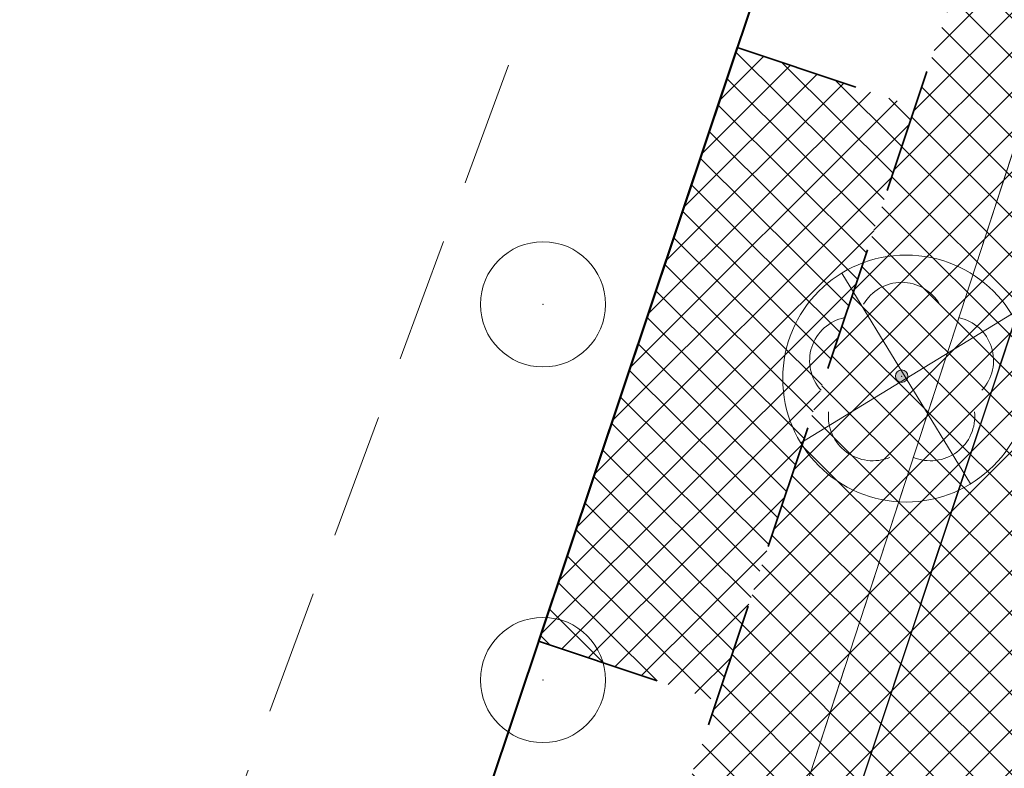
# Model space of a CAD drawing. Header units: metres. Extents: x 6599594 to 6600699, y 5687867 to 5691114.
# Tile 144 of 256: x 6599920.53 to 6599928.4, y 5688804.94 to 5688810.92. Entities that reach past the tile are written whole.
import ezdxf

# ---------------------------------------------------------------- set-up
doc = ezdxf.new("R2010")
doc.units = ezdxf.units.M
doc.header["$MEASUREMENT"] = 0
for name, pattern in [('1', [0]), ('3_EGBZ', [1.5, 1, -0.5]), ('BTO', [0]), ('BUF', [0]), ('BUG', [1.5, 1, -0.5]), ('GUK', [2, 1.5, -0.5]), ('GUZ', [1, 0.5, -0.5]), ('L_0_04', [1.5, 1, -0.5])]:
    doc.linetypes.add(name, pattern=pattern)
doc.layers.get('0').update_dxf_attribs({"color": 253, "linetype": 'CONTINUOUS', "lineweight": 13})
for name, color, linetype, lineweight in [('_dren', 30, '3_EGBZ', 40), ('_kolor chodnik', 50, '1', 5), ('_kolor jezdnia', 4, '1', 0), ('_kolor zjazdy kostka', 7, '1', 5), ('_kolor zjazdy tłuczeń', 30, '1', 5), ('_kolor ścieżka @ 1', 10, '1', 0), ('_kraweznik', 7, 'CONTINUOUS', 35), ('_obrzeze', 10, 'BUG', 35), ('_podział mój', 201, 'BTO', 40), ('_wycinka', 10, 'BUF', 15), ('Dzialki', 130, '1', 30), ('Kontury', 252, 'GUK', 9), ('OT_Komunikacja', 7, 'CONTINUOUS', 0), ('OT_ZagospodarowanieTerenu', 7, 'CONTINUOUS', 0), ('OT_ZagospodarowanieTerenu_P', 7, 'CONTINUOUS', 0), ('Uzytki', 252, 'GUZ', 9)]:
    doc.layers.add(name, color=color, linetype=linetype, lineweight=lineweight)
pattern_1 = [(45, (0, 0), (-0.1414213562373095, 0.1414213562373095), []), (135, (0, 0), (-0.1414213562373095, -0.1414213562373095), [])]

# ---------------------------------------------------------------- blocks, each defined once
blk = doc.blocks.new('ddddd')
at = {"layer": '_wycinka'}
for p, q in [((6600244.106448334, 5690836.218476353), (6600245.135551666, 5690834.535523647)), ((6600245.462476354, 5690835.891551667), (6600243.779523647, 5690834.862448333))]:
    blk.add_line(p, q, dxfattribs=at)
blk.add_circle((6600244.621, 5690835.377), 0.986329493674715, dxfattribs=at)
blk = doc.blocks.new('230')
at = {"color": 0, "linetype": 'Continuous', "lineweight": 18}
blk.add_circle((0, 0), 1, dxfattribs=at)
blk = doc.blocks.new('147')
at = {"linetype": 'Continuous', "lineweight": 18}
blk.add_hatch(color=0, dxfattribs=at).paths.add_polyline_path([(0, -0.1, 1), (0, 0.1, 1)])
at = {"color": 0, "linetype": 'Continuous', "lineweight": 18}
blk.add_circle((0, 0), 0.1, dxfattribs=at)
for centre, radius, start, end in [((0, 0.8), 0.7, 29.8459319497, 150.1540680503), ((-0.7700000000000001, 0.25), 0.7, 101.6336339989, 222.6626941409), ((0.7700000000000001, 0.25), 0.7, 317.3373058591, 78.3663660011), ((-0.4600000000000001, -0.6400000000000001), 0.71, 174.3693172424, 292.5572466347), ((0.4600000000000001, -0.6400000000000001), 0.71, 247.4427533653, 5.630682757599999)]:
    blk.add_arc(centre, radius, start, end, dxfattribs=at)
blk = doc.blocks.new('hhh')
at = {"layer": '_podział mój'}
blk.add_line((6600012.715234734, 5689068.962127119), (6599853.466151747, 5688593.232024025), dxfattribs=at)

msp = doc.modelspace()

# ---------------------------------------------------------------- hatches: boundary and pattern name
at = {"layer": '_kolor chodnik'}
h = msp.add_hatch(dxfattribs=at)
h.set_pattern_fill('ANSI37', color=256, scale=1.6)
h.set_pattern_definition(pattern_1)
h.paths.add_polyline_path([(6599849.938171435, 5688542.085872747), (6599852.232147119, 5688548.938742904), (6599853.573135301, 5688548.489851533), (6599853.827082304, 5688549.248475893), (6599851.793849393, 5688549.929093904), (6599849.895278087, 5688548.982823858), (6599847.823506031, 5688542.793750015)])
edge = h.paths.add_edge_path()
edge.add_line((6600018.106075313, 5689087.454911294), (6600022.42781917, 5689091.229234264))
edge.add_line((6600022.42781917, 5689091.229234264), (6600020.233254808, 5689093.742094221))
edge.add_line((6600020.233254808, 5689093.742094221), (6600017.159471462, 5689091.057656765))
edge.add_arc((6600023.275194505, 5689085.385140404), 8.34143334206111, 137.1531558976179, 148.8016577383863)
edge.add_line((6600016.140105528, 5689089.706021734), (6600018.106075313, 5689087.454911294))
h.paths.add_polyline_path([(6600038.501784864, 5689187.59229436), (6600037.906968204, 5689187.700586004), (6600037.638296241, 5689186.224843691), (6600038.240083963, 5689186.115282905)])
h.paths.add_polyline_path([(6600069.098302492, 5689360.276020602), (6600068.321239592, 5689360.413462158), (6600068.064048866, 5689358.936495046), (6600068.836639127, 5689358.799546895)])
h.paths.add_polyline_path([(6600082.393785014, 5689362.950258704), (6600082.941124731, 5689366.103121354), (6600081.481377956, 5689366.361351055), (6600080.923159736, 5689363.210828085)])
h.paths.add_polyline_path([(6600074.022236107, 5689388.065861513), (6600072.983907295, 5689388.249860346), (6600072.723374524, 5689386.772538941), (6600073.760538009, 5689386.588865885)])
h.paths.add_polyline_path([(6600105.602402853, 5689486.45426531), (6600106.738797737, 5689489.760539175), (6600105.28818975, 5689490.281952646), (6600104.132785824, 5689486.965912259)])
h.paths.add_polyline_path([(6600132.519778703, 5689678.737346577), (6600131.636986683, 5689678.922259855), (6600131.330470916, 5689677.453953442), (6600132.212256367, 5689677.269208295)])
h.paths.add_polyline_path([(6600156.649397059, 5689798.7449027), (6600156.48800471, 5689797.95886096), (6600157.450195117, 5689797.757316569), (6600157.615023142, 5689798.542205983)])
h.paths.add_polyline_path([(6600189.055358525, 5689948.643107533), (6600187.902868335, 5689948.884512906), (6600187.600024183, 5689947.417400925), (6600188.748131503, 5689947.176379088)])
edge = h.paths.add_edge_path()
edge.add_line((6600204.459383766, 5690032.969035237), (6600204.153258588, 5690031.227801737))
edge.add_arc((6600202.328347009, 5690027.299936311), 4.331100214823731, 41.853001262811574, 65.08011546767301, ccw=False)
edge.add_arc((6600032.903931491, 5690051.979071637), 174.020003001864, 352.8070218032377, 353.495463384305)
edge.add_arc((6600202.372679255, 5690027.343587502), 5.999999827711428, 55.12102442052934, 69.64815978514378)
edge = h.paths.add_edge_path()
edge.add_line((6600205.046027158, 5690040.265402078), (6600204.972740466, 5690038.483452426))
edge.add_arc((6600203.986269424, 5690044.401803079), 5.999999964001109, 279.4630688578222, 294.9140560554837)
edge.add_line((6600206.513819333, 5690038.960158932), (6600206.607027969, 5690041.030672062))
edge.add_arc((6600203.986269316, 5690044.401803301), 4.270000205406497, 284.3702444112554, 307.86193139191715, ccw=False)
edge = h.paths.add_edge_path()
edge.add_arc((6600203.547470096, 5690044.558759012), 6.446878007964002, 324.43500910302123, 356.20133685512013, ccw=False)
edge.add_arc((6600203.986269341, 5690044.401803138), 6.000000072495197, 323.2169970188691, 357.4193489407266)
h.paths.add_polyline_path([(6600208.910055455, 5690121.713696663), (6600208.146285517, 5690121.748120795), (6600207.125602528, 5690121.794124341), (6600209.971605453, 5690121.665851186)])
edge = h.paths.add_edge_path()
edge.add_line((6600238.769818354, 5690481.648294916), (6600240.338176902, 5690490.87374652))
edge.add_line((6600240.338176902, 5690490.87374652), (6600241.251295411, 5690510.829461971))
edge.add_line((6600241.251295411, 5690510.829461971), (6600239.524022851, 5690510.928942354))
edge.add_line((6600239.524022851, 5690510.928942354), (6600238.633343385, 5690491.167757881))
edge.add_line((6600238.633343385, 5690491.167757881), (6600234.579716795, 5690467.661262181))
edge.add_line((6600234.579716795, 5690467.661262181), (6600234.449796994, 5690464.966873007))
edge.add_arc((6600242.443669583, 5690464.607462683), 8.001948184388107, 177.4256737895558, 268.2543056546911)
edge.add_line((6600242.199903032, 5690456.609228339), (6600242.216657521, 5690457.359274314))
edge.add_line((6600242.216657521, 5690457.359274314), (6600242.305257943, 5690458.836738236))
edge.add_arc((6600242.444504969, 5690464.607952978), 5.772894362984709, 177.0298084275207, 268.6178439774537, ccw=False)
edge.add_line((6600236.679365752, 5690464.907083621), (6600236.951876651, 5690470.95443634))
edge.add_line((6600236.951876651, 5690470.95443634), (6600238.15078669, 5690478.210832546))
edge.add_line((6600238.15078669, 5690478.210832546), (6600238.769818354, 5690481.648294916))
h.paths.add_polyline_path([(6600238.769818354, 5690481.648294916), (6600238.15078669, 5690478.210832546), (6600239.670056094, 5690477.930590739), (6600240.266710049, 5690481.376366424)])
edge = h.paths.add_edge_path()
edge.add_line((6600223.366500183, 5690460.339976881), (6600223.278629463, 5690457.997544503))
edge.add_arc((6600220.967166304, 5690465.656339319), 7.999999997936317, 286.7940807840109, 300.2738222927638)
edge.add_line((6600225.000231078, 5690458.747331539), (6600225.240084, 5690461.623695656))
edge.add_arc((6600221.105749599, 5690465.648640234), 5.76999998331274, 293.06724424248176, 315.7681070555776, ccw=False)
edge = h.paths.add_edge_path()
edge.add_arc((6600220.025145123, 5690444.676291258), 5.770000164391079, 37.996647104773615, 59.94382588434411, ccw=False)
edge.add_line((6600224.572175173, 5690448.22839199), (6600224.817793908, 5690451.081798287))
edge.add_arc((6600220.025145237, 5690444.676291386), 7.999999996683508, 53.19588653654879, 68.15166733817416)
edge.add_line((6600223.00235276, 5690452.101669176), (6600222.91504296, 5690449.670427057))
edge = h.paths.add_edge_path()
edge.add_arc((6600221.105749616, 5690465.648640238), 7.999999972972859, 328.0222308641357, 357.0132597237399)
edge.add_line((6600229.094882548, 5690465.23180147), (6600229.218816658, 5690467.593604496))
edge.add_line((6600229.218816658, 5690467.593604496), (6600228.218919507, 5690467.645774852))
edge.add_line((6600228.218919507, 5690467.645774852), (6600227.891778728, 5690461.411918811))
h.paths.add_polyline_path([(6600200.980142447, 5690012.236744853), (6600202.317278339, 5690011.956662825), (6600202.522293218, 5690012.935421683), (6600201.182321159, 5690013.216097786)])
h.paths.add_polyline_path([(6600196.457878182, 5689983.98337835), (6600195.202332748, 5689984.246370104), (6600194.899091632, 5689982.777335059), (6600196.150355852, 5689982.515240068)])
edge = h.paths.add_edge_path()
edge.add_line((6600112.305909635, 5689517.991018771), (6600112.691041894, 5689519.807934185))
edge.add_line((6600112.691041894, 5689519.807934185), (6600113.245521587, 5689522.423769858))
edge.add_line((6600113.245521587, 5689522.423769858), (6600111.553124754, 5689522.782507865))
edge.add_line((6600111.553124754, 5689522.782507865), (6600107.405864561, 5689503.21722655))
edge.add_line((6600107.405864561, 5689503.21722655), (6600099.494506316, 5689480.361667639))
edge.add_line((6600099.494506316, 5689480.361667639), (6600099.182814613, 5689478.891218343))
edge.add_arc((6600107.008997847, 5689477.232359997), 8.000059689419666, 168.0325629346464, 257.7529108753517)
edge.add_line((6600105.311960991, 5689469.414366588), (6600105.784990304, 5689471.593619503))
edge.add_arc((6600107.008927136, 5689477.232314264), 5.769999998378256, 168.0321375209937, 257.7533362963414, ccw=False)
edge.add_line((6600101.364343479, 5689478.42879883), (6600101.647245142, 5689479.76342708))
edge.add_line((6600101.647245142, 5689479.76342708), (6600104.132785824, 5689486.965912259))
edge.add_line((6600104.132785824, 5689486.965912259), (6600105.28818975, 5689490.281952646))
edge.add_line((6600105.28818975, 5689490.281952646), (6600108.240043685, 5689498.809726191))
edge.add_line((6600108.240043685, 5689498.809726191), (6600112.305909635, 5689517.991018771))
h.paths.add_polyline_path([(6600136.009573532, 5689645.499114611), (6600138.333647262, 5689645.012304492), (6600138.661671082, 5689646.578318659), (6600134.869459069, 5689647.372651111)])
at = {"layer": '_kolor jezdnia'}
h = msp.add_hatch(dxfattribs=at)
h.set_pattern_fill('ANSI37', color=4, scale=3.5)
h.set_pattern_definition([(45, (0, 0), (-0.3093592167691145, 0.3093592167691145), []), (135, (0, 0), (-0.3093592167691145, -0.3093592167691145), [])])
edge = h.paths.add_edge_path()
edge.add_line((6599833.066047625, 5688539.933393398), (6599850.649511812, 5688527.983462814))
edge.add_arc((6599857.337592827, 5688536.653968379), 10.95025544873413, 169.5012687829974, 232.3548431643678, ccw=False)
edge.add_arc((6599858.085851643, 5688536.618142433), 11.69295282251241, 162.2507788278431, 169.9967502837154, ccw=False)
edge.add_line((6599846.949484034, 5688540.182754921), (6599847.823506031, 5688542.793750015))
edge.add_line((6599847.823506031, 5688542.793750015), (6599849.895278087, 5688548.982823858))
edge.add_line((6599849.895278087, 5688548.982823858), (6599852.434748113, 5688556.56906746))
edge.add_line((6599852.434748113, 5688556.56906746), (6599928.48625871, 5688783.760284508))
edge.add_line((6599928.48625871, 5688783.760284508), (6599931.025728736, 5688791.34652811))
edge.add_line((6599931.025728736, 5688791.34652811), (6599996.657773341, 5688987.411326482))
edge.add_line((6599996.657773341, 5688987.411326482), (6599999.197243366, 5688994.997570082))
edge.add_line((6599999.197243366, 5688994.997570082), (6600021.930100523, 5689062.908193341))
edge.add_line((6600021.930100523, 5689062.908193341), (6600017.620224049, 5689067.371531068))
edge.add_line((6600017.620224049, 5689067.371531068), (6600016.714558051, 5689064.654078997))
edge.add_line((6600016.714558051, 5689064.654078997), (6600012.423620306, 5689051.835617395))
edge.add_line((6600012.423620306, 5689051.835617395), (6600009.884150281, 5689044.249373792))
edge.add_line((6600009.884150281, 5689044.249373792), (6599977.53516164, 5688947.612159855))
edge.add_line((6599977.53516164, 5688947.612159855), (6599974.995691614, 5688940.025916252))
edge.add_line((6599974.995691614, 5688940.025916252), (6599942.096912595, 5688841.746295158))
edge.add_line((6599942.096912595, 5688841.746295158), (6599939.557442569, 5688834.160051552))
edge.add_line((6599939.557442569, 5688834.160051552), (6599882.679288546, 5688664.246042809))
edge.add_line((6599882.679288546, 5688664.246042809), (6599880.139818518, 5688656.659799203))
edge.add_line((6599880.139818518, 5688656.659799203), (6599852.46454386, 5688573.984527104))
edge.add_line((6599852.46454386, 5688573.984527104), (6599842.470137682, 5688544.127903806))
edge.add_arc((6599835.706422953, 5688546.652910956), 7.219660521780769, 248.5480913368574, 339.52856074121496, ccw=False)
h.paths.add_polyline_path([(6600044.653202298, 5689172.271628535), (6600046.276244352, 5689181.431901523), (6600047.759199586, 5689189.801539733), (6600051.0603021, 5689208.432603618), (6600052.368792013, 5689215.817578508), (6600054.808584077, 5689229.587499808), (6600056.11707399, 5689236.972474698), (6600057.346666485, 5689243.912161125), (6600058.655146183, 5689251.297078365), (6600058.831439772, 5689252.292060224), (6600060.098987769, 5689259.445963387), (6600060.139929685, 5689259.677035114), (6600061.407468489, 5689266.830886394), (6600072.329030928, 5689328.470998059), (6600073.637511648, 5689335.855921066), (6600077.337304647, 5689356.73715072), (6600078.820259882, 5689365.106788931), (6600081.142794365, 5689378.214921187), (6600082.538516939, 5689386.092227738), (6600095.187867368, 5689457.483787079), (6600091.082877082, 5689465.8405575), (6600089.043088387, 5689454.328211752), (6600087.870641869, 5689447.711051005), (6600087.560133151, 5689445.958573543), (6600086.562151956, 5689440.326076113), (6600082.433200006, 5689417.022719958), (6600080.95024477, 5689408.65308175), (6600077.202698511, 5689387.502337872), (6600075.719743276, 5689379.132699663), (6600073.469199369, 5689366.430874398), (6600071.986244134, 5689358.061236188), (6600069.98686466, 5689346.776955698), (6600068.591142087, 5689338.899649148), (6600065.559290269, 5689321.78820693), (6600064.163567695, 5689313.910900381), (6600059.719426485, 5689288.828650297), (6600058.323703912, 5689280.951343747), (6600057.563846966, 5689276.662793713), (6600056.168124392, 5689268.785487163), (6600054.804920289, 5689261.091711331), (6600053.409197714, 5689253.21440478), (6600053.264817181, 5689252.399536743), (6600051.869094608, 5689244.522230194), (6600051.183555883, 5689240.653124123), (6600049.787833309, 5689232.775817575), (6600046.593849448, 5689214.749319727), (6600045.198126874, 5689206.872013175), (6600044.41754409, 5689202.466488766), (6600042.934588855, 5689194.096850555), (6600036.429952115, 5689157.38538759), (6600034.946996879, 5689149.01574938), (6600030.579776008, 5689124.367629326), (6600027.529365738, 5689107.151445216), (6600024.895072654, 5689094.014582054), (6600030.583685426, 5689094.264316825), (6600032.945013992, 5689106.191885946), (6600043.170247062, 5689163.901990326)])
edge = h.paths.add_edge_path()
edge.add_line((6600111.106812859, 5689535.144351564), (6600111.256844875, 5689535.85214863))
edge.add_line((6600111.256844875, 5689535.85214863), (6600112.915748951, 5689543.678261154))
edge.add_line((6600112.915748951, 5689543.678261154), (6600117.304772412, 5689564.384094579))
edge.add_line((6600117.304772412, 5689564.384094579), (6600119.067357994, 5689572.699339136))
edge.add_line((6600119.067357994, 5689572.699339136), (6600120.087667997, 5689577.512794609))
edge.add_line((6600120.087667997, 5689577.512794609), (6600121.642890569, 5689584.849775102))
edge.add_line((6600121.642890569, 5689584.849775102), (6600128.436769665, 5689616.900852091))
edge.add_line((6600128.436769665, 5689616.900852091), (6600129.991992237, 5689624.237832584))
edge.add_line((6600129.991992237, 5689624.237832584), (6600132.660554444, 5689636.827148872))
edge.add_line((6600132.660554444, 5689636.827148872), (6600133.208838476, 5689639.444704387))
edge.add_line((6600133.208838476, 5689639.444704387), (6600134.848957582, 5689647.274775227))
edge.add_line((6600134.848957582, 5689647.274775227), (6600138.97649476, 5689666.979995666))
edge.add_line((6600138.97649476, 5689666.979995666), (6600140.51410642, 5689674.320687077))
edge.add_line((6600140.51410642, 5689674.320687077), (6600145.209128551, 5689696.735129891))
edge.add_line((6600145.209128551, 5689696.735129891), (6600146.746740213, 5689704.075821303))
edge.add_line((6600146.746740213, 5689704.075821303), (6600151.462308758, 5689726.588354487))
edge.add_line((6600151.462308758, 5689726.588354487), (6600152.999920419, 5689733.929045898))
edge.add_line((6600152.999920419, 5689733.929045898), (6600155.244070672, 5689744.642813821))
edge.add_line((6600155.244070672, 5689744.642813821), (6600156.781682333, 5689751.983505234))
edge.add_line((6600156.781682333, 5689751.983505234), (6600161.635515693, 5689775.156126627))
edge.add_line((6600161.635515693, 5689775.156126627), (6600163.378142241, 5689783.475576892))
edge.add_line((6600163.378142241, 5689783.475576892), (6600163.850769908, 5689785.731942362))
edge.add_line((6600163.850769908, 5689785.731942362), (6600167.028500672, 5689800.902704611))
edge.add_line((6600167.028500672, 5689800.902704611), (6600179.49088801, 5689860.399222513))
edge.add_line((6600179.49088801, 5689860.399222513), (6600181.233514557, 5689868.718672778))
edge.add_line((6600181.233514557, 5689868.718672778), (6600181.84713393, 5689871.648144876))
edge.add_line((6600181.84713393, 5689871.648144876), (6600183.384745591, 5689878.988836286))
edge.add_line((6600183.384745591, 5689878.988836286), (6600184.935818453, 5689886.393792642))
edge.add_line((6600184.935818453, 5689886.393792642), (6600186.575937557, 5689894.223863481))
edge.add_line((6600186.575937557, 5689894.223863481), (6600194.05133812, 5689929.912074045))
edge.add_line((6600194.05133812, 5689929.912074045), (6600195.691457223, 5689937.742144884))
edge.add_line((6600195.691457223, 5689937.742144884), (6600202.915799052, 5689972.231779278))
edge.add_line((6600202.915799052, 5689972.231779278), (6600204.555918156, 5689980.061850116))
edge.add_line((6600204.555918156, 5689980.061850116), (6600206.062781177, 5689987.255744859))
edge.add_line((6600206.062781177, 5689987.255744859), (6600207.702900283, 5689995.085815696))
edge.add_line((6600207.702900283, 5689995.085815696), (6600210.232559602, 5690007.162628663))
edge.add_line((6600210.232559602, 5690007.162628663), (6600211.694938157, 5690014.144150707))
edge.add_arc((6600028.177652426, 5690052.584442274), 187.5000004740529, 348.1696294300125, 357.4195276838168)
edge.add_line((6600215.487522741, 5690044.142720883), (6600208.310270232, 5690026.480446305))
edge.add_arc((6600032.903933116, 5690051.97907145), 177.2500013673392, 348.1696294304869, 351.7289130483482, ccw=False)
edge.add_line((6600206.38894146, 5690015.640182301), (6600205.966941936, 5690013.625519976))
edge.add_line((6600205.966941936, 5690013.625519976), (6600204.326822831, 5690005.795449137))
edge.add_line((6600204.326822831, 5690005.795449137), (6600197.076961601, 5689971.183982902))
edge.add_line((6600197.076961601, 5689971.183982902), (6600195.334335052, 5689962.864532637))
edge.add_line((6600195.334335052, 5689962.864532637), (6600193.44722506, 5689953.855305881))
edge.add_line((6600193.44722506, 5689953.855305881), (6600191.909227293, 5689946.512771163))
edge.add_line((6600191.909227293, 5689946.512771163), (6600185.496844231, 5689915.899498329))
edge.add_line((6600185.496844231, 5689915.899498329), (6600183.856521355, 5689908.068454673))
edge.add_line((6600183.856521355, 5689908.068454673), (6600182.066605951, 5689899.523243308))
edge.add_line((6600182.066605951, 5689899.523243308), (6600180.32407057, 5689891.204228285))
edge.add_line((6600180.32407057, 5689891.204228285), (6600174.320344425, 5689862.541919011))
edge.add_line((6600174.320344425, 5689862.541919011), (6600172.577809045, 5689854.222903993))
edge.add_line((6600172.577809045, 5689854.222903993), (6600163.663810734, 5689811.666703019))
edge.add_line((6600163.663810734, 5689811.666703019), (6600162.023782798, 5689803.837067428))
edge.add_line((6600162.023782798, 5689803.837067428), (6600160.924220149, 5689798.587659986))
edge.add_line((6600160.924220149, 5689798.587659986), (6600159.279208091, 5689790.734229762))
edge.add_line((6600159.279208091, 5689790.734229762), (6600157.107250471, 5689780.365115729))
edge.add_line((6600157.107250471, 5689780.365115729), (6600155.462238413, 5689772.511685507))
edge.add_line((6600155.462238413, 5689772.511685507), (6600153.380318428, 5689762.572418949))
edge.add_line((6600153.380318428, 5689762.572418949), (6600151.735124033, 5689754.718118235))
edge.add_line((6600151.735124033, 5689754.718118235), (6600148.586504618, 5689739.686336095))
edge.add_line((6600148.586504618, 5689739.686336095), (6600146.885007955, 5689731.563243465))
edge.add_line((6600146.885007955, 5689731.563243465), (6600141.75088822, 5689707.052510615))
edge.add_line((6600141.75088822, 5689707.052510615), (6600140.110896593, 5689699.223048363))
edge.add_line((6600140.110896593, 5689699.223048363), (6600133.483561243, 5689667.583574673))
edge.add_line((6600133.483561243, 5689667.583574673), (6600131.860394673, 5689659.834436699))
edge.add_line((6600131.860394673, 5689659.834436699), (6600131.740984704, 5689659.26436315))
edge.add_line((6600131.740984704, 5689659.26436315), (6600130.117814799, 5689651.515209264))
edge.add_line((6600130.117814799, 5689651.515209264), (6600127.27873359, 5689637.961189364))
edge.add_line((6600127.27873359, 5689637.961189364), (6600126.924568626, 5689636.290366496))
edge.add_line((6600126.924568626, 5689636.290366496), (6600125.166244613, 5689627.995226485))
edge.add_line((6600125.166244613, 5689627.995226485), (6600118.009503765, 5689594.232298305))
edge.add_line((6600118.009503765, 5689594.232298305), (6600116.25117975, 5689585.937158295))
edge.add_line((6600116.25117975, 5689585.937158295), (6600113.665314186, 5689573.737975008))
edge.add_line((6600113.665314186, 5689573.737975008), (6600111.898534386, 5689565.402943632))
edge.add_line((6600111.898534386, 5689565.402943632), (6600104.889982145, 5689532.339115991))
edge.add_line((6600104.889982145, 5689532.339115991), (6600103.22663594, 5689524.492047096))
edge.add_line((6600103.22663594, 5689524.492047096), (6600096.623876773, 5689493.342605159))
edge.add_line((6600096.623876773, 5689493.342605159), (6600094.968986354, 5689485.535427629))
edge.add_line((6600094.968986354, 5689485.535427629), (6600094.300101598, 5689482.379870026))
edge.add_line((6600094.300101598, 5689482.379870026), (6600099.182814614, 5689478.891218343))
edge.add_line((6600099.182814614, 5689478.891218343), (6600099.494506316, 5689480.361667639))
edge.add_line((6600099.494506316, 5689480.361667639), (6600111.106812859, 5689535.144351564))
edge = h.paths.add_edge_path()
edge.add_arc((6600239.213891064, 5690851.400367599), 10.00000000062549, -2.8342403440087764, 76.13703556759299, ccw=False)
edge.add_line((6600249.201658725, 5690850.905901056), (6600249.082723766, 5690848.503524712))
edge.add_line((6600249.082723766, 5690848.503524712), (6600247.016487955, 5690806.767468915))
edge.add_line((6600247.016487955, 5690806.767468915), (6600246.092398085, 5690789.152178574))
edge.add_line((6600246.092398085, 5690789.152178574), (6600233.768116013, 5690572.015170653))
edge.add_line((6600233.768116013, 5690572.015170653), (6600228.959056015, 5690465.296202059))
edge.add_line((6600228.959056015, 5690465.296202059), (6600234.588724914, 5690465.017134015))
edge.add_line((6600234.588724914, 5690465.017134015), (6600239.262540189, 5690571.767576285))
edge.add_line((6600239.262540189, 5690571.767576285), (6600252.50503885, 5690806.400146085))
edge.add_line((6600252.50503885, 5690806.400146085), (6600254.569211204, 5690848.094521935))
edge.add_arc((6600262.559425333, 5690847.6989487), 7.999999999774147, 76.13703557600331, 177.1657596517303, ccw=False)
edge.add_line((6600264.476229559, 5690855.465921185), (6600241.609896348, 5690861.109083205))
edge = h.paths.add_edge_path()
edge.add_line((6600250.031475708, 5690451.625307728), (6600250.231741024, 5690455.772579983))
edge.add_line((6600250.231741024, 5690455.772579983), (6600246.257763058, 5690456.417303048))
edge.add_line((6600246.257763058, 5690456.417303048), (6600242.171761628, 5690456.61060902))
edge.add_arc((6600242.563100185, 5690464.586983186), 7.985968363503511, 176.9123644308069, 267.1911945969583, ccw=False)
edge.add_line((6600234.588724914, 5690465.017134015), (6600228.959056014, 5690465.296202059))
edge.add_arc((6600220.965133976, 5690465.657286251), 8.002072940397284, 267.8289300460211, 357.413716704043, ccw=False)
edge.add_line((6600220.661989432, 5690457.660957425), (6600212.406915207, 5690458.119572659))
edge.add_line((6600212.406915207, 5690458.119572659), (6600208.431872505, 5690457.817501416))
edge.add_line((6600208.431872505, 5690457.817501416), (6600208.233912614, 5690454.548331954))
edge.add_line((6600208.233912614, 5690454.548331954), (6600212.129565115, 5690453.127270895))
edge.add_line((6600212.129565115, 5690453.127270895), (6600218.640548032, 5690452.76554962))
edge.add_line((6600218.640548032, 5690452.76554962), (6600216.486747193, 5690452.885205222))
edge.add_line((6600216.486747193, 5690452.885205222), (6600220.468905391, 5690452.663974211))
edge.add_arc((6600220.025145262, 5690444.676291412), 7.99999997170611, -0.3386579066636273, 86.8201700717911, ccw=False)
edge.add_line((6600228.025005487, 5690444.629006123), (6600227.803602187, 5690439.649256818))
edge.add_line((6600227.803602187, 5690439.649256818), (6600226.885525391, 5690435.936828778))
edge.add_line((6600226.885525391, 5690435.936828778), (6600225.534849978, 5690405.967249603))
edge.add_line((6600225.534849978, 5690405.967249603), (6600226.115199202, 5690402.187514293))
edge.add_line((6600226.115199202, 5690402.187514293), (6600213.445139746, 5690121.008786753))
edge.add_line((6600213.445139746, 5690121.008786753), (6600213.352800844, 5690118.960058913))
edge.add_line((6600213.352800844, 5690118.960058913), (6600209.980184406, 5690044.131649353))
edge.add_arc((6600203.98626942, 5690044.401803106), 5.999999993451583, 257.4162346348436, 357.41934921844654, ccw=False)
edge.add_line((6600202.679069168, 5690038.545931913), (6600201.589735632, 5690033.666039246))
edge.add_line((6600201.589735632, 5690033.666039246), (6600203.67987942, 5690033.199458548))
edge.add_arc((6600202.372679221, 5690027.343587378), 5.999999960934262, -8.27108729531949, 77.41623506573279, ccw=False)
edge.add_line((6600208.310270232, 5690026.480446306), (6600215.487522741, 5690044.142720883))
edge.add_line((6600215.487522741, 5690044.142720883), (6600216.199687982, 5690059.9446614))
edge.add_line((6600216.199687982, 5690059.9446614), (6600216.537356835, 5690067.437056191))
edge.add_line((6600216.537356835, 5690067.437056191), (6600223.893528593, 5690230.66011469))
edge.add_line((6600223.893528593, 5690230.66011469), (6600224.231197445, 5690238.152509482))
edge.add_line((6600224.231197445, 5690238.152509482), (6600233.507835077, 5690443.987992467))
edge.add_arc((6600241.499722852, 5690443.627812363), 7.999999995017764, 87.29208981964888, 177.4195277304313, ccw=False)
edge.add_line((6600241.877677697, 5690451.618879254), (6600246.021541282, 5690451.422886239))
edge.add_line((6600246.021541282, 5690451.422886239), (6600246.427694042, 5690451.44338883))
edge.add_line((6600246.427694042, 5690451.44338883), (6600246.79397003, 5690451.461878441))
edge.add_line((6600246.79397003, 5690451.461878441), (6600250.031475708, 5690451.625307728))
edge = h.paths.add_edge_path()
edge.add_line((6600007.33756506, 5689086.20374581), (6600006.980466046, 5689080.740822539))
edge.add_line((6600006.980466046, 5689080.740822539), (6600007.229745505, 5689080.720859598))
edge.add_line((6600007.229745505, 5689080.720859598), (6600008.093335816, 5689080.601653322))
edge.add_line((6600008.093335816, 5689080.601653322), (6600008.702681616, 5689080.53831051))
edge.add_arc((6600008.140193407, 5689070.554142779), 9.999999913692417, -18.557800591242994, 86.77547804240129, ccw=False)
edge.add_line((6600017.620224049, 5689067.371531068), (6600021.930100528, 5689062.908193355))
edge.add_arc((6599734.83819726, 5689159.011261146), 302.7499967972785, 341.4922000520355, 343.8640860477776)
edge.add_arc((6600034.895369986, 5689072.315877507), 9.581213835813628, 98.63328270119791, 164.5273290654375, ccw=False)
edge.add_line((6600033.457137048, 5689081.788529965), (6600033.832640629, 5689081.798737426))
edge.add_line((6600033.832640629, 5689081.798737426), (6600034.422462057, 5689082.05700874))
edge.add_line((6600034.422462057, 5689082.05700874), (6600036.833623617, 5689082.139040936))
edge.add_line((6600036.833623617, 5689082.139040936), (6600036.730225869, 5689087.148851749))
edge.add_line((6600036.730225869, 5689087.148851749), (6600036.579860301, 5689087.134303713))
edge.add_arc((6600036.479565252, 5689093.136286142), 6.002820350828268, 169.1687651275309, 270.9573417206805, ccw=False)
edge.add_line((6600030.583685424, 5689094.264316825), (6600024.895072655, 5689094.014582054))
edge.add_arc((6600015.200558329, 5689096.162123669), 9.929528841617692, 271.0943432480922, 347.5094668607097, ccw=False)
edge.add_arc((6600014.909438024, 5689089.646776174), 3.446070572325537, 264.4236009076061, 278.0194998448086, ccw=False)
edge.add_line((6600014.574573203, 5689086.217014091), (6600014.299554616, 5689086.232508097))
edge.add_line((6600014.299554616, 5689086.232508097), (6600010.474232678, 5689086.448019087))
edge.add_line((6600010.474232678, 5689086.448019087), (6600007.33756506, 5689086.20374581))
edge = h.paths.add_edge_path()
edge.add_line((6600105.490725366, 5689463.953528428), (6600106.927559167, 5689464.047234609))
edge.add_line((6600106.927559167, 5689464.047234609), (6600107.835, 5689468.66))
edge.add_line((6600107.835, 5689468.66), (6600105.311960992, 5689469.414366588))
edge.add_arc((6600107.008997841, 5689477.232359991), 8.000059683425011, 168.0325628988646, 257.75291091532, ccw=False)
edge.add_line((6600099.182814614, 5689478.891218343), (6600094.300101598, 5689482.379870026))
edge.add_arc((6600586.245114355, 5689378.104238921), 502.8750369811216, 168.032376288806, 169.9522165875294)
edge.add_line((6600091.082877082, 5689465.8405575), (6600095.187867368, 5689457.483787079))
edge.add_arc((6600103.065173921, 5689456.088064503), 8.000000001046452, 77.7533362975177, 169.9524553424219, ccw=False)
edge.add_line((6600104.762140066, 5689463.906012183), (6600105.490725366, 5689463.953528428))
at = {"layer": '_kolor zjazdy kostka'}
h = msp.add_hatch(dxfattribs=at)
h.set_pattern_fill('ANSI37', color=256, scale=1.6)
h.set_pattern_definition(pattern_1)
h.paths.add_polyline_path([(6600244.137440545, 5690813.934732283), (6600242.369522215, 5690814.022127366), (6600242.097568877, 5690808.528921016), (6600243.865482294, 5690808.441426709)])
h.paths.add_polyline_path([(6600247.012128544, 5690806.679412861), (6600247.442736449, 5690815.377295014), (6600247.393289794, 5690814.378518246), (6600247.113277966, 5690808.722537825)])
h.paths.add_polyline_path([(6600242.297085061, 5690788.088808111), (6600240.958726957, 5690788.155683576), (6600240.648818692, 5690782.664569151), (6600241.987258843, 5690782.599147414)])
h.paths.add_polyline_path([(6600245.558275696, 5690780.919298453), (6600246.037231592, 5690789.405686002), (6600244.985820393, 5690788.453468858), (6600244.612601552, 5690781.981345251)])
h.paths.add_polyline_path([(6600241.348405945, 5690723.711515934), (6600242.272017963, 5690722.691689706), (6600242.749709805, 5690731.155680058), (6600241.698138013, 5690730.203317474), (6600241.472690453, 5690726.27550499)])
h.paths.add_polyline_path([(6600225.772794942, 5690394.589141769), (6600224.731429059, 5690393.637598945), (6600224.461246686, 5690387.644646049), (6600225.412923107, 5690386.603142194)])
h.paths.add_polyline_path([(6600223.012390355, 5690333.280720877), (6600223.372595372, 5690341.272607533), (6600222.32835346, 5690340.318436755), (6600222.058239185, 5690334.324941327)])
h.paths.add_polyline_path([(6600215.496388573, 5690166.390602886), (6600215.856593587, 5690174.382489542), (6600214.812834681, 5690173.428760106), (6600214.542018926, 5690167.435062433)])
h.paths.add_polyline_path([(6600212.446537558, 5690121.053392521), (6600213.399499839, 5690120.010473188), (6600213.788744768, 5690128.503024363), (6600212.745135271, 5690127.54943145)])
h.paths.add_polyline_path([(6600209.977420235, 5690121.665589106), (6600210.225142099, 5690127.162117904), (6600207.346107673, 5690127.291879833), (6600207.119593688, 5690121.794395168)])
h.paths.add_polyline_path([(6600207.950178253, 5690070.725854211), (6600204.880846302, 5690070.828947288), (6600204.643784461, 5690065.333808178), (6600207.702521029, 5690065.204598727)])
h.paths.add_polyline_path([(6600200.981479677, 5690012.236464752), (6600199.969248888, 5690007.339980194), (6600201.282587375, 5690007.064882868), (6600202.31726072, 5690011.956666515)])
h.paths.add_polyline_path([(6600193.613960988, 5689970.406358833), (6600192.398010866, 5689970.660657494), (6600191.286205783, 5689965.274578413), (6600192.486379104, 5689965.023185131)])
h.paths.add_polyline_path([(6600189.061271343, 5689948.671423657), (6600189.98413328, 5689953.050774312), (6600188.818902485, 5689953.32186217), (6600187.908781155, 5689948.91282903)])
h.paths.add_polyline_path([(6600180.976201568, 5689915.317449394), (6600179.952861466, 5689910.421322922), (6600181.008474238, 5689910.200199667), (6600182.033843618, 5689915.09540201)])
h.paths.add_polyline_path([(6600176.508279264, 5689893.538690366), (6600177.476023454, 5689893.335973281), (6600178.603605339, 5689898.719146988), (6600177.636002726, 5689898.922290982)])
h.paths.add_polyline_path([(6600179.28182965, 5689859.401159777), (6600180.522246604, 5689860.211927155), (6600181.057490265, 5689860.561775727), (6600183.598022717, 5689860.029600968), (6600184.726606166, 5689865.412570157), (6600182.186324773, 5689865.943033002), (6600181.604764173, 5689866.832779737), (6600181.024456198, 5689867.720610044)])
h.paths.add_polyline_path([(6600160.200810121, 5689810.862606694), (6600159.232772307, 5689811.065842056), (6600158.207991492, 5689806.171529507), (6600159.175735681, 5689805.968812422)])
h.paths.add_polyline_path([(6600156.49391753, 5689797.987177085), (6600155.463416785, 5689793.068691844), (6600156.431160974, 5689792.865974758), (6600157.461419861, 5689797.784520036)])
edge = h.paths.add_edge_path()
edge.add_arc((6600173.111981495, 5689800.679690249), 5.999999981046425, 204.673115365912, 239.5411154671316, ccw=False)
edge.add_arc((6600173.162096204, 5689800.685330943), 6.047914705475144, 168.3203586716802, 204.5234866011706, ccw=False)
edge.add_line((6600167.239404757, 5689801.9096668), (6600163.651667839, 5689784.781499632))
edge.add_arc((6600169.524220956, 5689783.551410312), 5.999999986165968, 139.2146049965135, 168.1696294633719, ccw=False)
edge.add_arc((6600169.524220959, 5689783.551410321), 5.999999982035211, 96.80962310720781, 139.2146050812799, ccw=False)
edge.add_line((6600168.812796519, 5689789.509083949), (6600170.070461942, 5689795.507731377))
h.paths.add_polyline_path([(6600163.526364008, 5689776.866746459), (6600166.051243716, 5689776.337874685), (6600167.179826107, 5689781.720838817), (6600164.653945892, 5689782.249920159), (6600163.941148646, 5689783.340449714), (6600163.493329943, 5689784.025580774), (6600161.750703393, 5689775.706130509), (6600162.438017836, 5689776.155376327)])
h.paths.add_polyline_path([(6600152.614191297, 5689774.643430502), (6600153.639138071, 5689779.536616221), (6600152.646757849, 5689779.744928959), (6600151.646447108, 5689774.846147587)])
h.paths.add_polyline_path([(6600150.121074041, 5689767.466820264), (6600148.177624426, 5689758.16795459), (6600149.115997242, 5689757.971390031), (6600151.066362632, 5689767.268392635)])
h.paths.add_polyline_path([(6600142.970741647, 5689739.332500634), (6600141.888449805, 5689734.142420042), (6600144.036614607, 5689733.695518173), (6600145.123068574, 5689738.882330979)])
h.paths.add_polyline_path([(6600136.256357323, 5689701.052153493), (6600137.154085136, 5689700.864096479), (6600138.287960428, 5689706.274871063), (6600137.386492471, 5689706.464182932)])
h.paths.add_polyline_path([(6600130.081494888, 5689667.099389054), (6600129.212847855, 5689667.281639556), (6600128.083282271, 5689661.898895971), (6600128.953953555, 5689661.716447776)])
h.paths.add_polyline_path([(6600128.397394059, 5689659.030340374), (6600127.554144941, 5689659.207226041), (6600126.49340855, 5689653.810049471), (6600127.269860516, 5689653.647397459)])
h.paths.add_polyline_path([(6600134.990411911, 5689640.633636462), (6600137.30714639, 5689640.148363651), (6600138.339560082, 5689645.040620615), (6600136.015486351, 5689645.500958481), (6600135.435178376, 5689646.388788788), (6600134.8548704, 5689647.276619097), (6600133.214751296, 5689639.446548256), (6600134.102581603, 5689640.026856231)])
h.paths.add_polyline_path([(6600122.164164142, 5689634.294831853), (6600121.024067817, 5689628.914244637), (6600122.015114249, 5689628.705875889), (6600123.155614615, 5689634.086346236)])
h.paths.add_polyline_path([(6600114.54207576, 5689593.450769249), (6600113.493359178, 5689593.398339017), (6600112.364315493, 5689588.045694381), (6600113.29076438, 5689587.54753241)])
h.paths.add_polyline_path([(6600110.194543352, 5689572.941097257), (6600109.20781945, 5689573.148880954), (6600108.067717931, 5689567.768269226), (6600109.05014319, 5689567.535215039)])
h.paths.add_polyline_path([(6600119.083213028, 5689565.540446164), (6600119.089125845, 5689565.542290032), (6600121.462438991, 5689565.065690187), (6600122.598093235, 5689570.447168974), (6600120.229622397, 5689570.949214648), (6600119.651446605, 5689571.8119627), (6600119.073270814, 5689572.727655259), (6600117.310757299, 5689564.412754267)])
h.paths.add_polyline_path([(6600101.698666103, 5689532.937884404), (6600100.730666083, 5689533.141679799), (6600099.694214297, 5689528.250234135), (6600100.669121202, 5689528.045267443)])
h.paths.add_polyline_path([(6600094.064021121, 5689496.827028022), (6600093.080194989, 5689497.033910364), (6600092.036590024, 5689492.143967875), (6600093.038865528, 5689491.933250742)])
h.paths.add_polyline_path([(6600083.709836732, 5689453.74980843), (6600082.738586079, 5689448.336231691), (6600084.647281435, 5689448.027407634), (6600085.606840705, 5689453.416583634)])
h.paths.add_polyline_path([(6600084.434394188, 5689446.82589514), (6600083.348896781, 5689447.018140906), (6600082.567374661, 5689442.58660872), (6600083.649300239, 5689442.394910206)])
h.paths.add_polyline_path([(6600078.04194071, 5689410.721110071), (6600078.996952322, 5689416.137564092), (6600078.054833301, 5689416.304853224), (6600077.111232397, 5689410.886043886)])
h.paths.add_polyline_path([(6600072.911565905, 5689386.768652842), (6600071.960466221, 5689381.312635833), (6600072.800073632, 5689381.16322159), (6600073.766450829, 5689386.590709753)])
h.paths.add_polyline_path([(6600082.887400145, 5689379.432062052), (6600085.278102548, 5689379.03494316), (6600086.160383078, 5689383.956496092), (6600083.759726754, 5689384.355378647), (6600083.152078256, 5689385.224725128), (6600082.544429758, 5689386.094071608), (6600081.148707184, 5689378.216765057), (6600082.018053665, 5689378.824413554)])
h.paths.add_polyline_path([(6600080.731401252, 5689363.247695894), (6600080.041469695, 5689363.369939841), (6600079.433821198, 5689364.239286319), (6600078.8261727, 5689365.1086328), (6600077.343217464, 5689356.73899459), (6600078.212563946, 5689357.346643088), (6600079.081910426, 5689357.954291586), (6600081.429189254, 5689357.564866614), (6600082.388748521, 5689362.980514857)])
h.paths.add_polyline_path([(6600069.104215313, 5689360.304336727), (6600070.063917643, 5689365.720487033), (6600069.2708267, 5689365.861009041), (6600068.327152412, 5689360.441778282)])
h.paths.add_polyline_path([(6600066.550616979, 5689345.891799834), (6600065.546169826, 5689346.069805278), (6600064.677796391, 5689341.145792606), (6600065.678290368, 5689340.968483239)])
h.paths.add_polyline_path([(6600061.138656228, 5689321.077501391), (6600060.270282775, 5689316.15348863), (6600061.250715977, 5689315.979734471), (6600062.127590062, 5689320.902245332)])
h.paths.add_polyline_path([(6600055.325252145, 5689288.11325564), (6600054.456878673, 5689283.189242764), (6600055.410852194, 5689283.020177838), (6600056.283178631, 5689287.917022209)])
h.paths.add_polyline_path([(6600048.045675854, 5689182.819289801), (6600050.371939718, 5689182.407116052), (6600051.31444535, 5689187.67761207), (6600048.980409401, 5689188.064690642), (6600048.372760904, 5689188.934037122), (6600047.765112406, 5689189.803383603), (6600046.306982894, 5689181.603992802), (6600046.972918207, 5689182.069462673)])
h.paths.add_polyline_path([(6600040.943690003, 5689201.374141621), (6600039.339175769, 5689201.66987967), (6600038.429882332, 5689196.244216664), (6600039.984130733, 5689195.958493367)])
h.paths.add_polyline_path([(6600032.993704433, 5689156.473759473), (6600032.278185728, 5689156.600537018), (6600031.299242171, 5689151.188930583), (6600032.034145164, 5689151.058111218)])
h.paths.add_polyline_path([(6600026.309179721, 5689123.603833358), (6600025.417362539, 5689118.683970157), (6600026.271201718, 5689118.532684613), (6600027.143528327, 5689123.456001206)])
h.paths.add_polyline_path([(6600013.302986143, 5689054.462576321), (6600015.842456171, 5689062.048819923), (6600014.576741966, 5689061.417973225), (6600012.672139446, 5689055.728290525)])
h.paths.add_polyline_path([(6599974.547216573, 5688938.686171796), (6599977.086686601, 5688946.272415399), (6599975.820972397, 5688945.641568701), (6599973.916369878, 5688939.951886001)])
h.paths.add_polyline_path([(6599942.102825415, 5688841.748139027), (6599940.837111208, 5688841.117292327), (6599938.932508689, 5688835.427609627), (6599939.563355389, 5688834.161895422)])
h.paths.add_polyline_path([(6599882.685201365, 5688664.247886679), (6599881.419487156, 5688663.617039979), (6599879.514884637, 5688657.927357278), (6599880.145731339, 5688656.661643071)])
h.paths.add_polyline_path([(6599851.799762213, 5688549.930937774), (6599853.832995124, 5688549.250319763), (6599855.42016389, 5688553.991722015), (6599853.386930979, 5688554.672340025), (6599852.913795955, 5688555.621625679), (6599852.440660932, 5688556.570911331), (6599849.901190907, 5688548.984667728)])
h.paths.add_polyline_path([(6600233.581687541, 5690586.458647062), (6600234.520016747, 5690585.337735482), (6600234.976631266, 5690593.428266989), (6600233.922640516, 5690592.499827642)])
h.paths.add_polyline_path([(6600231.72837122, 5690526.750719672), (6600230.676277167, 5690525.793817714), (6600230.420013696, 5690519.782861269), (6600231.363586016, 5690518.655686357)])
h.paths.add_polyline_path([(6600237.577122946, 5690639.505119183), (6600236.516490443, 5690638.540451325), (6600236.176926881, 5690632.541599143), (6600237.1204992, 5690631.41442423)])
h.paths.add_polyline_path([(6600238.927801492, 5690681.139540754), (6600239.8637879, 5690680.021427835), (6600240.320411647, 5690688.112122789), (6600239.268317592, 5690687.155220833)])
h.paths.add_polyline_path([(6600218.12228406, 5690224.814875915), (6600217.079933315, 5690223.86243318), (6600216.809648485, 5690217.865326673), (6600217.762143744, 5690216.822918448)])
h.paths.add_polyline_path([(6600219.363739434, 5690274.535639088), (6600220.31588625, 5690273.493612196), (6600220.675810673, 5690281.480778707), (6600219.633750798, 5690280.528598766)])
h.paths.add_polyline_path([(6600168.759867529, 5689856.554734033), (6600169.729143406, 5689856.3516961), (6600170.857343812, 5689861.737822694), (6600169.889741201, 5689861.940966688)])
h.paths.add_polyline_path([(6600168.841833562, 5689852.115601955), (6600167.871405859, 5689852.319339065), (6600166.844894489, 5689847.425845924), (6600167.816759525, 5689847.221809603)])
at = {"layer": '_kolor zjazdy tłuczeń'}
h = msp.add_hatch(dxfattribs=at)
h.set_pattern_fill('ANSI37', color=256, scale=1.6)
h.set_pattern_definition(pattern_1)
h.paths.add_polyline_path([(6599927.68327416, 5688810.217916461), (6599926.260853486, 5688810.694067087), (6599924.673684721, 5688805.952664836), (6599926.096105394, 5688805.47651421)])
at = {"layer": '_kolor ścieżka @ 1'}
h = msp.add_hatch(dxfattribs=at)
h.set_pattern_fill('ANSI37', color=10, scale=1.8)
h.set_pattern_definition([(45, (0, 0), (-0.1590990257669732, 0.1590990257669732), []), (135, (0, 0), (-0.1590990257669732, -0.1590990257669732), [])])
edge = h.paths.add_edge_path()
edge.add_line((6599877.145262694, 5688659.244027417), (6599854.614951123, 5688591.938475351))
edge.add_line((6599854.614951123, 5688591.938475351), (6599854.214414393, 5688589.387325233))
edge.add_line((6599854.214414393, 5688589.387325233), (6599839.435327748, 5688545.233719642))
edge.add_arc((6599834.523035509, 5688547.748213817), 5.518450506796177, 246.51508714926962, 332.8930934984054, ccw=False)
edge.add_line((6599832.323891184, 5688542.686883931), (6599836.925902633, 5688539.594394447))
edge.add_arc((6599835.881373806, 5688546.52869976), 7.012533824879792, 278.5661808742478, 339.9794081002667)
edge.add_line((6599842.470137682, 5688544.127903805), (6599857.359687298, 5688588.607952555))
edge.add_line((6599857.359687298, 5688588.607952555), (6599857.303782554, 5688591.591210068))
edge.add_line((6599857.303782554, 5688591.591210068), (6599879.508971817, 5688657.925513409))
edge.add_line((6599879.508971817, 5688657.925513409), (6599879.193548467, 5688658.558370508))
edge.add_line((6599879.193548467, 5688658.558370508), (6599877.145262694, 5688659.244027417))
h.paths.add_polyline_path([(6599879.193548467, 5688658.558370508), (6599879.508971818, 5688657.925513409), (6599881.413574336, 5688663.615196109), (6599880.780717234, 5688663.299772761), (6599878.732431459, 5688663.985429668), (6599877.145262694, 5688659.244027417)])
h.paths.add_polyline_path([(6599938.92659587, 5688835.425765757), (6599938.611172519, 5688836.058622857), (6599936.562886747, 5688836.744279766), (6599878.732431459, 5688663.985429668), (6599880.780717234, 5688663.299772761), (6599881.413574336, 5688663.615196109)])
h.paths.add_polyline_path([(6599974.364844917, 5688941.291630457), (6599974.049421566, 5688941.924487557), (6599972.001135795, 5688942.610144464), (6599936.562886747, 5688836.744279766), (6599938.611172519, 5688836.058622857), (6599938.92659587, 5688835.425765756)])
h.paths.add_polyline_path([(6599974.049421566, 5688941.924487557), (6599974.364844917, 5688941.291630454), (6600009.253303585, 5689045.515087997), (6600008.937880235, 5689046.147945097), (6600006.889594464, 5689046.833602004), (6599972.001135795, 5688942.610144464)])
h.paths.add_polyline_path([(6600008.937880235, 5689046.147945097), (6600009.253303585, 5689045.515087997), (6600011.157906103, 5689051.204770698), (6600010.525049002, 5689050.889347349), (6600008.476763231, 5689051.575004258), (6600006.889594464, 5689046.833602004)])
edge = h.paths.add_edge_path()
edge.add_arc((6599858.085851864, 5688536.618142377), 11.69295304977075, 162.2507788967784, 169.9967501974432)
edge.add_line((6599846.570656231, 5688538.649255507), (6599849.824991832, 5688528.706403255))
edge.add_line((6599849.824991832, 5688528.706403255), (6599853.13552, 5688528.731057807))
edge.add_line((6599853.13552, 5688528.731057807), (6599849.868997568, 5688538.728963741))
edge.add_line((6599849.868997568, 5688538.728963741), (6599850.886451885, 5688541.768438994))
edge.add_line((6599850.886451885, 5688541.768438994), (6599849.938171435, 5688542.085872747))
edge.add_line((6599849.938171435, 5688542.085872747), (6599847.823506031, 5688542.793750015))
edge.add_line((6599847.823506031, 5688542.793750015), (6599846.949484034, 5688540.182754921))
edge = h.paths.add_edge_path()
edge.add_arc((6600008.743460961, 5689068.123037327), 7.659999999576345, 341.4922000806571, 372.1491631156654)
edge.add_line((6600016.231900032, 5689069.735141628), (6600014.371922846, 5689078.374983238))
edge.add_arc((6600008.140193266, 5689070.554142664), 10.00000004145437, 51.45178747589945, 78.26461791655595)
edge.add_line((6600010.174112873, 5689080.345116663), (6600010.018184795, 5689077.57739322))
edge.add_arc((6600009.814745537, 5689075.098871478), 2.486856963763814, 14.594442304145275, 85.30763078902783, ccw=False)
edge.add_line((6600012.221360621, 5689075.725498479), (6600013.747330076, 5689068.63716722))
edge.add_line((6600013.747330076, 5689068.63716722), (6600013.596857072, 5689066.921144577))
edge.add_line((6600013.596857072, 5689066.921144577), (6600008.476763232, 5689051.575004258))
edge.add_line((6600008.476763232, 5689051.575004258), (6600010.525049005, 5689050.889347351))
edge.add_line((6600010.525049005, 5689050.889347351), (6600011.157906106, 5689051.204770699))
edge.add_line((6600011.157906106, 5689051.204770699), (6600016.007289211, 5689065.69149478))

# ---------------------------------------------------------------- linework, layer by layer
at = {"layer": '_kraweznik'}
msp.add_line((6599924.673684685, 5688805.952664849), (6599926.260853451, 5688810.694067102), dxfattribs=at)
at = {"layer": '_obrzeze'}
for p, q in [((6600013.484863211, 5689066.53586856), (6599854.614951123, 5688591.938475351)), ((6599926.260853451, 5688810.694067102), (6599927.683274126, 5688810.217916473)), ((6599924.673684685, 5688805.952664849), (6599926.09610536, 5688805.476514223))]:
    msp.add_line(p, q, dxfattribs=at)
at = {"layer": '_podział mój'}
msp.add_line((6600012.715234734, 5689068.962127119), (6599853.466151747, 5688593.232024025), dxfattribs=at)
at = {"layer": 'Dzialki', "linetype": 'CONTINUOUS'}
msp.add_line((6599838.919999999, 5688538.89), (6600019.37, 5689082.13), dxfattribs=at)
at = {"layer": 'Kontury', "flags": 128}
msp.add_lwpolyline([(6599893.05, 5688701.85), (6599942.69, 5688851.3)], dxfattribs=at)
at = {"layer": 'OT_Komunikacja', "linetype": 'Continuous', "flags": 128}
msp.add_lwpolyline([(6599866.536, 5688624.141), (6599877.057, 5688656.064999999), (6599884.335, 5688677.317999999), (6599889.136, 5688692.481), (6599895.841, 5688711.497), (6599905.455, 5688740.437999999), (6599916.5, 5688773.850999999), (6599925.59, 5688801.046), (6599935.457, 5688831.303), (6599947.402999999, 5688865.905)], dxfattribs=at)
at = {"layer": 'OT_ZagospodarowanieTerenu', "linetype": 'L_0_04', "flags": 128}
msp.add_lwpolyline([(6599889.136, 5688692.481), (6599884.883999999, 5688713.286999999), (6599891.079999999, 5688719.837), (6599901.178999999, 5688741.971), (6599912.576, 5688775.531), (6599922.112, 5688804.271999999), (6599932.318, 5688831.868), (6599945.899, 5688866.467), (6599947.402999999, 5688865.905), (6599935.457, 5688831.303), (6599925.59, 5688801.046), (6599916.5, 5688773.850999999), (6599905.455, 5688740.437999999), (6599895.841, 5688711.497)], close=True, dxfattribs=at)
at = {"layer": 'OT_ZagospodarowanieTerenu'}
for p in [(6599924.709, 5688808.642), (6599924.709, 5688805.642)]:
    msp.add_point(p, dxfattribs=at)
at = {"layer": 'OT_ZagospodarowanieTerenu_P'}
msp.add_point((6599927.575, 5688808.068000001), dxfattribs=at)
at = {"layer": 'Uzytki', "flags": 128}
msp.add_lwpolyline([(6599893.05, 5688701.85), (6599942.69, 5688851.3)], dxfattribs=at)

# ---------------------------------------------------------------- block references
at = {"layer": '_dren'}
msp.add_blockref('hhh', (0, 0), dxfattribs=at)
at = {"layer": '_wycinka'}
msp.add_blockref('ddddd', (-317.0098354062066, -2027.32755414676), dxfattribs=at)
at = {"layer": 'OT_ZagospodarowanieTerenu', "linetype": 'Continuous', "xscale": 0.5, "yscale": 0.5, "zscale": 0.5}
for p in [(6599924.709, 5688808.642), (6599924.709, 5688805.642)]:
    msp.add_blockref('230', p, dxfattribs=at)
at = {"layer": 'OT_ZagospodarowanieTerenu_P', "linetype": 'Continuous', "xscale": 0.5, "yscale": 0.5, "zscale": 0.5}
msp.add_blockref('147', (6599927.575, 5688808.068000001), dxfattribs=at)

doc.saveas('drawing.dxf')
